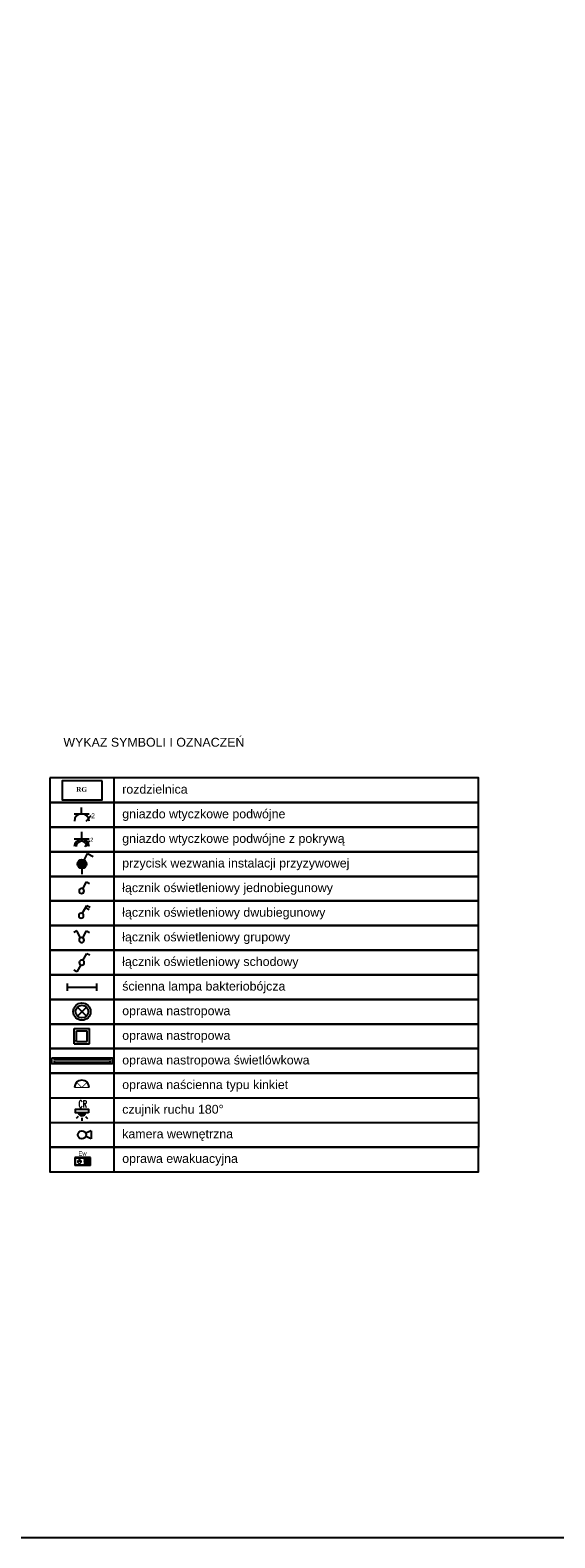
# Model space of a CAD drawing. Header units: millimetres. Extents: x 27262 to 215252, y 16288 to 306312.
# Tile 1 of 34: x 90727 to 118679, y 145546 to 225929. Entities that reach past the tile are written whole.
import ezdxf

# ---------------------------------------------------------------- set-up
doc = ezdxf.new("R2010")
doc.units = ezdxf.units.MM
for name, color, linetype in [('-e_gniazda', 13, 'Continuous'), ('-e_opisy', 80, 'Continuous'), ('-e_oprawy-napisy', 13, 'Continuous'), ('-e_oswietlenie', 11, 'Continuous'), ('-e_oswietlenie_awaryjne', 230, 'Continuous'), ('-t_teletechnika_aparaty', 130, 'Continuous'), ('_e - napisy', 100, 'Continuous')]:
    doc.layers.add(name, color=color, linetype=linetype)
doc.layers.add('-e_tabelka', color=253, linetype='Continuous', plot=False)
doc.styles.add('Arial', font='arial.ttf')
doc.styles.add('Opisowy', font='arial.ttf')
doc.styles.add('ROMANS', font='simplex.shx', dxfattribs={"width": 0.6})
doc.styles.get("Standard").update_dxf_attribs({"font": 'arial.ttf'})

# ---------------------------------------------------------------- blocks, each defined once
blk = doc.blocks.new('gn_wielokr')
at = {"layer": '-e_gniazda', "ltscale": 2}
for p, q in [((12.5, 0), (0, 0)), ((12.5, 0), (12.5, 15)), ((12.5, -15), (12.5, 0))]:
    blk.add_line(p, q, dxfattribs=at)
blk.add_lwpolyline([(27.9, 9), (16.5, 19.4)], dxfattribs=at)
blk.add_arc((27.5, 0.2), 15, 90, 270, dxfattribs=at)
at = {"layer": '-e_gniazda', "flags": 4}
blk.add_attdef('GN_ELEKT', (3.7, 18.1), '', height=10.3, dxfattribs=at)
blk = doc.blocks.new('*U650')
at = {"layer": '-e_gniazda'}
for p, q in [((0, 0), (1.5, 0)), ((1.5, 0), (1.5, 1.5)), ((1.5, 1.5), (1.5, -1.5))]:
    blk.add_line(p, q, dxfattribs=at)
for radius in [1.5, 1.1]:
    blk.add_arc((3, 0), radius, 90, 270, dxfattribs=at)
blk = doc.blocks.new('wyl1')
at = {"layer": '-e_oswietlenie', "linetype": 'ByBlock', "lineweight": -2, "ltscale": 0.8}
for p, q in [((-29.6, 10.1), (-26.4, 16.1)), ((-15.4, 2.3), (-29.6, 10.1))]:
    blk.add_line(p, q, dxfattribs=at)
at = {"layer": '-e_oswietlenie', "linetype": 'ByBlock', "lineweight": -2, "ltscale": 0.8, "extrusion": (0, 0, -1)}
blk.add_ellipse((-11, 0), major_axis=(-3.6, -3.6), ratio=1, start_param=4.712389, end_param=10.995574, dxfattribs=at)
blk = doc.blocks.new('wyl2')
at = {"layer": '-e_oswietlenie', "linetype": 'ByBlock', "lineweight": -2, "ltscale": 0.8}
for p, q in [((-29.6, 10.1), (-26.4, 16.1)), ((-15.4, 2.3), (-29.6, 10.1)), ((-15.4, -2.3), (-29.6, -10.1)), ((-29.6, -10.1), (-26.4, -16.1))]:
    blk.add_line(p, q, dxfattribs=at)
at = {"layer": '-e_oswietlenie', "linetype": 'ByBlock', "lineweight": -2, "ltscale": 0.8, "extrusion": (0, 0, -1)}
blk.add_ellipse((-11, 0), major_axis=(-3.6, -3.6), ratio=1, start_param=4.712389, end_param=10.995574, dxfattribs=at)
blk = doc.blocks.new('schodowy')
at = {"layer": '-e_oswietlenie'}
for p, rotation in [((14570.1, 4655.8), 270.0000000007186), ((14570.1, 4677.9), 90.00000000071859)]:
    blk.add_blockref('wyl1', p, dxfattribs=dict(at, rotation=rotation))
blk = doc.blocks.new('*U651')
at = {"layer": '-e_oswietlenie', "linetype": 'ByBlock', "lineweight": -2, "ltscale": 0.8}
for p, q in [((2.3, 4.5), (11.3, 20.8)), ((2.3, 4.5), (11.3, 20.8)), ((8.9, 16.4), (15.9, 12.8)), ((8.9, 16.4), (15.9, 12.8)), ((11.3, 20.8), (18.3, 17.2)), ((11.3, 20.8), (18.3, 17.2))]:
    blk.add_line(p, q, dxfattribs=at)
at = {"layer": '-e_oswietlenie', "linetype": 'ByBlock', "lineweight": -2, "ltscale": 0.8, "extrusion": (0, 0, -1)}
blk.add_ellipse((0, 0.1), major_axis=(-3.54, 3.54), ratio=1, start_param=4.712389, end_param=10.995574, dxfattribs=at)
blk.add_ellipse((0, 0.1), major_axis=(-3.54, 3.54), ratio=1, start_param=4.712389, end_param=10.995574, dxfattribs=at)
blk = doc.blocks.new('Lampa scian')
at = {"layer": '-e_oswietlenie', "linetype": 'ByBlock', "lineweight": -2, "const_width": 1.76}
for points in [[(14.5, 0.3), (-15.5, 0.3)], [(-0.5, 0.3), (-11.1, 10.9)], [(-0.5, 0.3), (10.1, 10.9)]]:
    blk.add_lwpolyline(points, dxfattribs=at)
at = {"layer": '-e_oswietlenie', "ltscale": 0.1}
blk.add_arc((-0.5, 0.3), 15, 0, 180, dxfattribs=at)
blk = doc.blocks.new('kamera_wew')
at = {"layer": '-t_teletechnika_aparaty', "ltscale": 0.1}
for p, q in [((27.1, 8.4), (16, 3.5)), ((27.1, 8.4), (27.1, -8.4)), ((27.1, -8.4), (16, -3.5))]:
    blk.add_line(p, q, dxfattribs=at)
blk.add_circle((8.4, 0), 8.4, dxfattribs=at)
blk = doc.blocks.new('Czujka Zmierzchowa')
at = {"layer": '-e_oswietlenie'}
h = blk.add_hatch(color=256, dxfattribs=at)
edge = h.paths.add_edge_path()
edge.add_line((212.1, 154.2), (197, 154.2))
edge.add_arc((204.6, 155.8), 7.71, 191.3665, 348.6335)
for p, q in [((198.4, 154.2), (194.1, 154.2)), ((198.4, 154.2), (197, 154.2)), ((210.7, 154.2), (212.1, 154.2)), ((197.1, 146.8), (193.1, 142.7)), ((204.6, 143.7), (204.6, 138)), ((212, 146.8), (216.1, 142.7))]:
    blk.add_line(p, q, dxfattribs=at)
blk.add_lwpolyline([(217.9, 154.2), (191.2, 154.2), (191.2, 161.4), (217.9, 161.4)], close=True, dxfattribs=at)
blk.add_lwpolyline([(212.1, 154.2), (197, 154.2, 0.818978)], format="xyb", close=True, dxfattribs=at)
blk = doc.blocks.new('AGA Light_Ametyst')
at = {"layer": '-e_oswietlenie'}
for p, q in [((7889.4, -5121.4), (7908.5, -5140.5)), ((7908.5, -5121.4), (7889.4, -5140.5))]:
    blk.add_line(p, q, dxfattribs=at)
for radius in [18.5, 13.5]:
    blk.add_circle((7899, -5131), radius, dxfattribs=at)
blk = doc.blocks.new('plafon2')
at = {"layer": '-e_oswietlenie'}
for p, q in [((-20.7, -16), (-20.7, 16.8)), ((-20.7, 16.8), (12.1, 16.8)), ((-15.7, -11), (-15.7, 11.8)), ((-15.7, 11.8), (7.1, 11.8)), ((7.1, -11), (7.1, 11.8)), ((12.1, -16), (12.1, 16.8)), ((-20.7, -8), (-20.7, -3)), ((-20.7, -8), (-20.7, -16)), ((-20.7, -16), (12.1, -16)), ((-15.7, -11), (7.1, -11))]:
    blk.add_line(p, q, dxfattribs=at)
blk = doc.blocks.new('swietlowka')
for p, q in [((89128, 152446), (89128, 152347)), ((89128, 152446), (89128, 152347)), ((89128, 152397), (92110, 152397)), ((89128, 152311), (89128, 152211)), ((89128, 152311), (89128, 152211)), ((89128, 152261), (92110, 152261)), ((92110, 152446), (92110, 152347)), ((92110, 152311), (92110, 152211))]:
    blk.add_line(p, q)
blk.add_lwpolyline([(89019, 152490), (92219, 152490), (92219, 152168), (89019, 152168)], close=True)
blk = doc.blocks.new('*U664')
at = {"layer": '_e - napisy', "linetype": 'Continuous', "lineweight": 0}
blk.add_attdef('CRISTAL', (-21.3, 18.2), '', height=15, dxfattribs=at)

msp = doc.modelspace()

# ---------------------------------------------------------------- hatches: boundary and pattern name
at = {"layer": '-e_gniazda', "linetype": 'ByBlock'}
h = msp.add_hatch(color=256, dxfattribs=at)
h.dxf.hatch_style = 1
h.paths.add_polyline_path([(93327, 181470, 1), (93642, 181470, 1)])

# ---------------------------------------------------------------- linework, layer by layer
for p, q in [((93599, 181684), (93784, 182029)), ((93784, 182029), (94083, 181868)), ((93485, 181228), (93485, 180922))]:
    msp.add_line(p, q, dxfattribs=at)
at = {"layer": '-e_gniazda', "linetype": 'Continuous'}
for p, q in [((92708, 174714), (92708, 175102)), ((92708, 174908), (94262, 174908)), ((94262, 175102), (94262, 174714))]:
    msp.add_line(p, q, dxfattribs=at)
at = {"layer": '-e_gniazda', "ltscale": 0.1}
msp.add_lwpolyline([(94559, 185905), (92426, 185905), (92426, 184890), (94559, 184890)], close=True, dxfattribs=at)
at = {"layer": '-e_gniazda', "ltscale": 2}
msp.add_lwpolyline([(93631, 182399), (93904, 182699)], dxfattribs=at)
at = {"layer": '-e_gniazda', "linetype": 'ByBlock'}
for radius in [243, 158]:
    msp.add_circle((93485, 181470), radius, dxfattribs=at)
at = {"layer": '-e_oswietlenie_awaryjne', "color": 3, "linetype": 'Continuous', "lineweight": 9}
for p, q in [((93106, 165817), (93937, 165817)), ((93106, 165814), (93937, 165814)), ((93240, 165657), (93240, 165575)), ((93240, 165657), (93311, 165592)), ((93240, 165654), (93240, 165572)), ((93240, 165654), (93311, 165590)), ((93311, 165729), (93311, 165592)), ((93381, 165729), (93311, 165729)), ((93311, 165727), (93311, 165590)), ((93381, 165727), (93311, 165727)), ((93381, 165729), (93381, 165592)), ((93381, 165727), (93381, 165590)), ((93451, 165657), (93381, 165592)), ((93451, 165654), (93381, 165590)), ((93451, 165657), (93451, 165575)), ((93451, 165654), (93451, 165572)), ((93595, 165780), (93595, 165462)), ((93812, 165780), (93595, 165780)), ((93595, 165778), (93595, 165460)), ((93812, 165778), (93595, 165778)), ((93812, 165780), (93812, 165462)), ((93812, 165778), (93812, 165460)), ((93346, 165475), (93240, 165575)), ((93346, 165473), (93240, 165572)), ((93346, 165475), (93451, 165575)), ((93346, 165473), (93451, 165572)), ((93812, 165462), (93595, 165462)), ((93812, 165460), (93595, 165460))]:
    msp.add_line(p, q, dxfattribs=at)
at = {"layer": '-e_oswietlenie_awaryjne', "color": 3, "linetype": 'Continuous'}
for p, q in [((93937, 165817), (93106, 165817)), ((93106, 165817), (93106, 165401)), ((93937, 165814), (93106, 165814)), ((93106, 165814), (93106, 165398)), ((93913, 165793), (93130, 165793)), ((93130, 165793), (93130, 165425)), ((93913, 165790), (93130, 165790)), ((93130, 165790), (93130, 165422)), ((93645, 165648), (93595, 165648)), ((93595, 165648), (93595, 165613)), ((93645, 165646), (93595, 165646)), ((93595, 165646), (93595, 165611)), ((93595, 165613), (93681, 165613)), ((93595, 165611), (93681, 165611)), ((93714, 165593), (93637, 165528)), ((93714, 165590), (93637, 165526)), ((93691, 165725), (93645, 165698)), ((93691, 165723), (93645, 165695)), ((93645, 165698), (93645, 165648)), ((93645, 165695), (93645, 165646)), ((93681, 165652), (93714, 165593)), ((93681, 165613), (93681, 165652)), ((93681, 165650), (93714, 165590)), ((93681, 165611), (93681, 165650)), ((93774, 165725), (93691, 165725)), ((93774, 165723), (93691, 165723)), ((93711, 165689), (93755, 165689)), ((93759, 165603), (93711, 165689)), ((93711, 165687), (93755, 165687)), ((93759, 165601), (93711, 165687)), ((93755, 165689), (93779, 165648)), ((93755, 165687), (93779, 165646)), ((93759, 165536), (93759, 165603)), ((93759, 165534), (93759, 165601)), ((93809, 165666), (93774, 165725)), ((93809, 165664), (93774, 165723)), ((93779, 165648), (93809, 165666)), ((93779, 165646), (93809, 165664)), ((93913, 165425), (93913, 165793)), ((93913, 165422), (93913, 165790)), ((93937, 165401), (93937, 165817)), ((93937, 165398), (93937, 165814)), ((93937, 165401), (93106, 165401)), ((93937, 165398), (93106, 165398)), ((93130, 165425), (93913, 165425)), ((93130, 165422), (93913, 165422)), ((93637, 165528), (93637, 165462)), ((93637, 165526), (93637, 165460)), ((93637, 165462), (93674, 165462)), ((93637, 165460), (93674, 165460)), ((93674, 165515), (93723, 165557)), ((93674, 165512), (93723, 165555)), ((93674, 165462), (93674, 165515)), ((93674, 165460), (93674, 165512)), ((93723, 165557), (93723, 165500)), ((93723, 165555), (93723, 165498)), ((93723, 165500), (93818, 165500)), ((93723, 165498), (93818, 165498)), ((93818, 165536), (93759, 165536)), ((93818, 165534), (93759, 165534)), ((93818, 165500), (93818, 165536)), ((93818, 165498), (93818, 165534))]:
    msp.add_line(p, q, dxfattribs=at)
for centre in [(93647, 165738), (93647, 165735)]:
    msp.add_ellipse(centre, major_axis=(20.4, 20.4), ratio=1, start_param=6.283185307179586, end_param=12.56637061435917, dxfattribs=at)
at = {"layer": '-e_oswietlenie_awaryjne', "color": 3}
for p in [(93404, 165622), (93404, 165622), (93404, 165622), (93404, 165622), (93404, 165619), (93404, 165619), (93404, 165619), (93404, 165619)]:
    msp.add_point(p, dxfattribs=at)
at = {"layer": '-e_tabelka'}
for p, q in [((95191, 186064), (95191, 184752)), ((95191, 184752), (95191, 183439)), ((95191, 183439), (95191, 182127)), ((95191, 182127), (95191, 180814)), ((95191, 180814), (95191, 179502)), ((95191, 179502), (95191, 178189)), ((95191, 178189), (95191, 176877)), ((95191, 176877), (95191, 175564)), ((95191, 175564), (95191, 174252)), ((95191, 174252), (95191, 172939)), ((95191, 174252), (95191, 172939)), ((95191, 174252), (95191, 172939)), ((95191, 174252), (95191, 172939)), ((95191, 172939), (95191, 171627)), ((95191, 172939), (95191, 171627)), ((95191, 172939), (95191, 171627)), ((95191, 172939), (95191, 171627)), ((95191, 171627), (95191, 170314)), ((95191, 171627), (95191, 170314)), ((95191, 171627), (95191, 170314)), ((95191, 171627), (95191, 170314)), ((95191, 170314), (95191, 169002)), ((95191, 169002), (95191, 167689)), ((114615, 169002), (114615, 167689)), ((91779, 167689), (114615, 167689)), ((95191, 167689), (95191, 166377)), ((114615, 167689), (114615, 166377)), ((91779, 166377), (114615, 166377)), ((95191, 166377), (95191, 165064))]:
    msp.add_line(p, q, dxfattribs=at)
for points in [[(91779, 186064), (91779, 184752), (114615, 184752), (114615, 186064), (91779, 186064)], [(91779, 184752), (91779, 183439), (114615, 183439), (114615, 184752), (91779, 184752)], [(91779, 183439), (91779, 182127), (114615, 182127), (114615, 183439), (91779, 183439)], [(91779, 182127), (91779, 180814), (114615, 180814), (114615, 182127), (91779, 182127)], [(91779, 180814), (91779, 179502), (114615, 179502), (114615, 180814), (91779, 180814)], [(91779, 179502), (91779, 178189), (114615, 178189), (114615, 179502), (91779, 179502)], [(91779, 178189), (91779, 176877), (114615, 176877), (114615, 178189), (91779, 178189)], [(91779, 176877), (91779, 175564), (114615, 175564), (114615, 176877), (91779, 176877)], [(91779, 175564), (91779, 174252), (114615, 174252), (114615, 175564), (91779, 175564)], [(91779, 174252), (91779, 172939), (114615, 172939), (114615, 174252), (91779, 174252)], [(91779, 174252), (91779, 172939), (114615, 172939), (114615, 174252), (91779, 174252)], [(91779, 172939), (91779, 171627), (114615, 171627), (114615, 172939), (91779, 172939)], [(91779, 172939), (91779, 171627), (114615, 171627), (114615, 172939), (91779, 172939)], [(91779, 171627), (91779, 170314), (114615, 170314), (114615, 171627), (91779, 171627)], [(91779, 171627), (91779, 170314), (114615, 170314), (114615, 171627), (91779, 171627)], [(91779, 170314), (91779, 169002), (114615, 169002), (114615, 170314), (91779, 170314)], [(91779, 169002), (91779, 167689)], [(91779, 167689), (91779, 166377)], [(91779, 166377), (91779, 165064), (114615, 165064), (114615, 166377), (91779, 166377)]]:
    msp.add_lwpolyline(points, dxfattribs=at)
msp.add_lwpolyline([(27694, 261073), (215252, 261073), (215252, 145546), (27694, 145546)], close=True)

# ---------------------------------------------------------------- block references
at = {"layer": '-e_gniazda', "ltscale": 0.1}
ref = msp.add_blockref('gn_wielokr', (93469, 184483), dxfattribs=dict(at, xscale=26.25, yscale=26.25, zscale=26.25, rotation=270))
ref.add_attrib('GN_ELEKT', '2', (93973, 183907), dxfattribs={"ltscale": 0.1, "height": 262, "style": 'Opisowy'})
at = {"layer": '-e_gniazda', "xscale": 262.5, "yscale": 262.5, "zscale": 262.5, "rotation": 270}
msp.add_blockref('*U650', (93469, 183184), dxfattribs=at)
at = {"layer": '-e_oswietlenie'}
for name, p, xscale, yscale, zscale, rotation in [('wyl1', (93469, 179745), 26.25, 26.25, 26.25, 270.0000000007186), ('wyl2', (93469, 177127), 26.25, 26.25, 26.25, 270), ('AGA Light_Ametyst', (221759, 371076), 25, 25, 25, 270)]:
    msp.add_blockref(name, p, dxfattribs=dict(at, xscale=xscale, yscale=yscale, zscale=zscale, rotation=rotation))
for name, p, xscale, yscale, zscale in [('*U651', (93445, 178715), 26.25, 26.25, 26.25), ('schodowy', (-288987, 53713), 26.25, 26.25, 26.25), ('plafon2', (93586, 172287), 25, 25, 25), ('Czujka Zmierzchowa', (88115, 164160), 26.25, 26.25, 26.25)]:
    msp.add_blockref(name, p, dxfattribs=dict(at, xscale=xscale, yscale=yscale, zscale=zscale))
msp.add_blockref('swietlowka', (2869, 18650), dxfattribs=at)
at = {"layer": '-t_teletechnika_aparaty', "xscale": 26.25, "yscale": 26.25, "zscale": 26.25}
msp.add_blockref('kamera_wew', (93264, 167033), dxfattribs=at)
at = {"ltscale": 0.1, "xscale": 26.25, "yscale": 26.25, "zscale": 26.25}
msp.add_blockref('Lampa scian', (93493, 169548), dxfattribs=at)
ref = msp.add_blockref('*U664', (93616, 165654), dxfattribs=dict(xscale=15, yscale=15, zscale=15))
ref.add_attrib('CRISTAL', 'Ew', (93297, 165927), dxfattribs={"layer": '-e_oprawy-napisy', "linetype": 'Continuous', "lineweight": 0, "height": 225})
ref = msp.add_blockref('*U664', (93616, 165652), dxfattribs=dict(xscale=15, yscale=15, zscale=15))
ref.add_attrib('CRISTAL', 'Ew', (93297, 165925), dxfattribs={"layer": '-e_oprawy-napisy', "linetype": 'Continuous', "lineweight": 0, "height": 225})

# ---------------------------------------------------------------- texts
at = {"layer": '-e_gniazda', "insert": (93178, 185575), "char_height": 252, "width": 2932.94, "attachment_point": 1}
msp.add_mtext('{\\fTimes New Roman|b1|i0|c238|p18;RG}', dxfattribs=at)
at = {"layer": '-e_gniazda', "insert": (93930, 182871), "char_height": 206, "attachment_point": 1}
msp.add_mtext_dynamic_manual_height_columns('2', width=10.25, gutter_width=12.5, heights=[0], dxfattribs=at)
at = {"layer": '-e_opisy', "linetype": 'Continuous', "style": 'Arial'}
for s, p in [('WYKAZ SYMBOLI I OZNACZEŃ', (92497, 187726)), ('rozdzielnica', (95631, 185223)), ('gniazdo wtyczkowe podwójne', (95631, 183910)), ('gniazdo wtyczkowe podwójne z pokrywą  ', (95631, 182598)), ('przycisk wezwania instalacji przyzywowej', (95631, 181285)), ('łącznik oświetleniowy jednobiegunowy', (95631, 179973)), ('łącznik oświetleniowy dwubiegunowy', (95631, 178660)), ('łącznik oświetleniowy grupowy', (95631, 177348)), ('łącznik oświetleniowy schodowy', (95631, 176035)), ('ścienna lampa bakteriobójcza', (95631, 174723)), ('oprawa nastropowa', (95631, 173410)), ('oprawa nastropowa', (95631, 172098)), ('oprawa nastropowa świetlówkowa', (95631, 170785)), ('oprawa naścienna typu kinkiet', (95631, 169473)), ('czujnik ruchu 180%%D  ', (95631, 168160)), ('kamera wewnętrzna ', (95631, 166848)), ('oprawa ewakuacyjna', (95631, 165535))]:
    msp.add_text(s, height=472.5, dxfattribs=at).set_placement(p)
at = {"layer": '-e_oswietlenie', "insert": (93297, 168859), "char_height": 453.6, "width": 2381.19, "attachment_point": 1, "rotation": 0.03989, "style": 'ROMANS'}
msp.add_mtext('{\\H0.8333x;CR}', dxfattribs=at)

doc.saveas('drawing.dxf')
